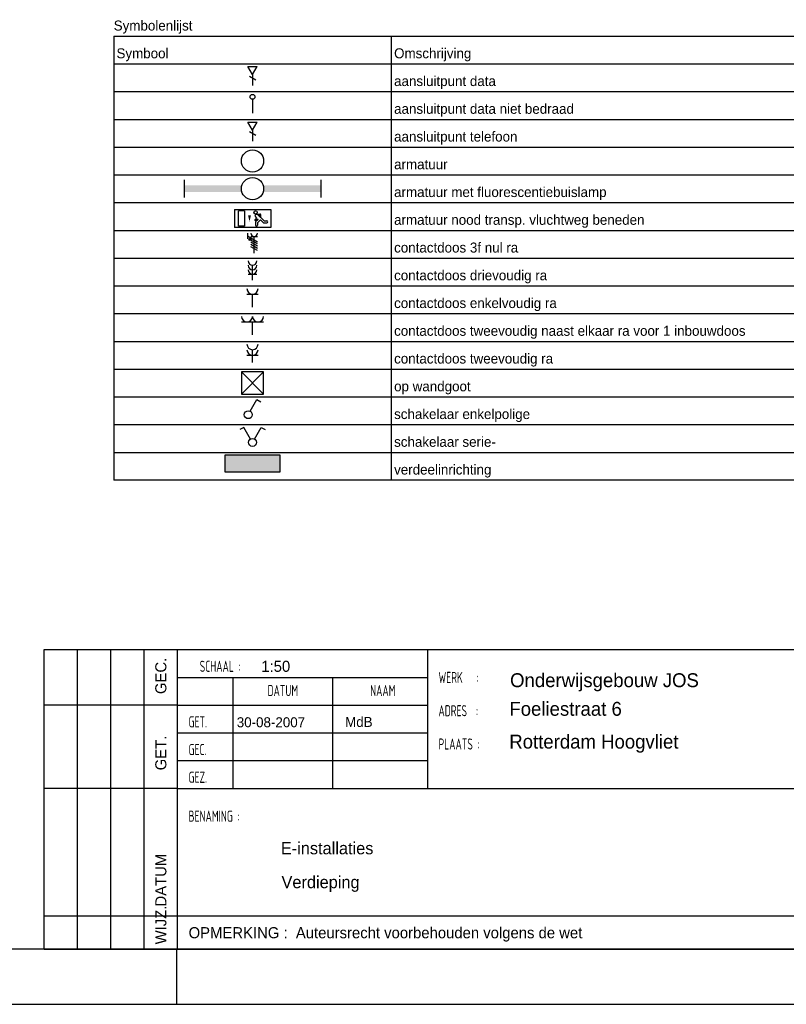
# Model space of a CAD drawing. Extents: x 1860 to 43910, y 0 to 29700.
# Tile 6 of 25: x 31994 to 38898, y 0 to 8870. Entities that reach past the tile are written whole.
import ezdxf
from ezdxf.enums import TextEntityAlignment as Align

# ---------------------------------------------------------------- set-up
doc = ezdxf.new("R2010")
doc.units = 0
doc.header["$LTSCALE"] = 50
doc.layers.get('0').update_dxf_attribs({"color": 8})
for name, color, linetype in [('00att025', 2, 'Continuous'), ('00att035', 3, 'Continuous'), ('00att050', 4, 'Continuous'), ('00kad025', 2, 'Continuous'), ('00kad070', 5, 'Continuous'), ('BL$2----', 7, 'Continuous'), ('BL$4----', 7, 'Continuous'), ('BL$9----', 1, 'Continuous'), ('EL$1----', 3, 'Continuous')]:
    doc.layers.add(name, color=color, linetype=linetype)
doc.styles.add('BURO-018', font='BUROFONT.shx', dxfattribs={"height": 90})
doc.styles.add('BURO-025', font='BUROFONT.shx', dxfattribs={"height": 125})
doc.styles.add('BURO-050', font='BUROFONT.shx', dxfattribs={"height": 250})
doc.styles.get("Standard").update_dxf_attribs({"font": 'ISOCP'})
doc.styles.add('STYLE2', font='isocp2.shx', dxfattribs={"width": 0.7})

# ---------------------------------------------------------------- blocks, each defined once
blk = doc.blocks.new('A1-HOR')
at = {"layer": '00kad025', "linetype": 'Continuous'}
for p, q in [((631, 0), (631, 10)), ((0, 0), (841, 0))]:
    blk.add_line(p, q, dxfattribs=at)
at = {"layer": '00kad070', "linetype": 'Continuous'}
blk.add_line((10, 10), (831, 10), dxfattribs=at)
blk = doc.blocks.new('STEMPEL GEERDIJK-NIEUW')
at = {"ltscale": 0.5}
for p, q in [((-233.9, 63.9), (-206.9, 63.9)), ((-233.9, 9.9), (-233.9, 63.9)), ((-227.9, 9.9), (-227.9, 63.9)), ((-221.9, 9.9), (-221.9, 63.9)), ((-215.9, 9.9), (-215.9, 63.9)), ((-209.9, 58.9), (-164.9, 58.9)), ((-199.9, 38.9), (-199.9, 58.9)), ((-181.9, 38.9), (-181.9, 58.9)), ((-209.9, 53.9), (-233.9, 53.9)), ((-209.9, 53.9), (-164.9, 53.9)), ((-209.9, 48.9), (-164.9, 48.9)), ((-209.9, 43.9), (-164.9, 43.9)), ((-209.9, 38.9), (-233.9, 38.9)), ((-84.9, 15.9), (-233.9, 15.9)), ((-209.9, 9.9), (-233.9, 9.9))]:
    blk.add_line(p, q, dxfattribs=at)
at = {"color": 5, "ltscale": 0.5}
for p, q in [((-209.9, 9.9), (-209.9, 63.9)), ((-209.9, 63.9), (-9.9, 63.9)), ((-164.9, 63.9), (-164.9, 38.9)), ((-209.9, 38.9), (-9.9, 38.9)), ((-9.9, 9.9), (-209.9, 9.9))]:
    blk.add_line(p, q, dxfattribs=at)
at = {"color": 1, "ltscale": 0.5, "style": 'BURO-018'}
for s, p in [('GEC.', (-211.9, 55.9)), ('GET.', (-211.9, 42.16)), ('DATUM', (-211.9, 17.62)), ('WIJZ.', (-211.9, 10.8))]:
    blk.add_text(s, height=2, rotation=90, dxfattribs=at).set_placement(p)
at = {"ltscale": 0.5, "style": 'STYLE2', "width": 0.7}
for s, p in [('SCHAAL :', (-205.9, 59.9)), ('WERK   :', (-162.9, 57.9)), ('ADRES  :', (-162.9, 51.9)), ('GET.', (-207.9, 49.9)), ('PLAATS :', (-162.9, 45.9)), ('GEC.', (-207.9, 44.9)), ('GEZ.', (-207.9, 39.9)), ('BENAMING :', (-207.9, 32.9))]:
    blk.add_text(s, height=2, dxfattribs=at).set_placement(p)
for s, p in [('DATUM', (-190.92, 56.53)), ('NAAM', (-172.92, 56.53))]:
    blk.add_text(s, height=2, dxfattribs=at).set_placement(p, align=Align.MIDDLE)
at = {"color": 1, "ltscale": 0.5, "style": 'BURO-018'}
blk.add_text('OPMERKING :  Auteursrecht voorbehouden volgens de wet', height=2, dxfattribs=at).set_placement((-207.9, 11.9))
for tag, p in [('DIVERSEN', (-68.9, 28.9)), ('AANTALBLAD', (-22.9, 28.9))]:
    blk.add_attdef(tag, p, '', height=2, dxfattribs=at)
at = {"layer": '00att025', "color": 1, "linetype": 'Continuous', "style": 'BURO-018'}
for tag, p in [('WZ_GOEDC', (-230.84, 55.44)), ('WZ_GOEDB', (-225.31, 55.03)), ('WZ_GOEDA', (-218.86, 55.44)), ('WZ_INITSC', (-230.84, 40.33)), ('WZ_INITSB', (-224.74, 40.33)), ('WZ_INITSA', (-218.86, 40.33)), ('WZ_DATUMC', (-230.84, 17.77)), ('WZ_DATUMB', (-224.74, 17.77)), ('WZ_DATUMA', (-218.86, 17.77)), ('WZ_CODEC', (-230.84, 10.75)), ('WZ_CODEB', (-224.74, 10.75)), ('WZ_CODEA', (-218.86, 10.75))]:
    blk.add_attdef(tag, text='', height=1.8, rotation=90, dxfattribs=at).set_placement(p, align=Align.MIDDLE_LEFT)
at = {"layer": '00att025', "color": 1, "linetype": 'Continuous'}
for tag, p, height, style in [('TKSCHAAL', (-194.8, 59.9), 2, 'BURO-018'), ('PRDATUM', (-199.22, 49.92), 1.8, 'BURO-018'), ('PRPRLEID', (-179.44, 45.41), 1.8, 'BURO-018'), ('PROPDRGVR1', (-191.43, 32.85), 2.2, 'BURO-025'), ('TK1OMSCHR', (-191.29, 27.03), 2.2, 'BURO-025'), ('TK2OMSCHR', (-191.17, 20.92), 2.2, 'BURO-025'), ('TKFILE', (-63.11, 11.29), 2, 'BURO-018')]:
    blk.add_attdef(tag, p, '', height=height, dxfattribs=dict(at, style=style))
at = {"layer": '00att025', "color": 2, "linetype": 'Continuous'}
for tag, p, height, style in [('PRVRIJ5', (-150.13, 51.99), 2.5, 'BURO-025'), ('PRVRIJ6', (-150.14, 46.08), 2.5, 'BURO-025'), ('PRNUMMER', (-70.45, 33.85), 3.5, 'BURO-050'), ('TKFORMAAT', (-82.53, 17.51), 4, 'BURO-025')]:
    blk.add_attdef(tag, p, '', height=height, dxfattribs=dict(at, style=style))
at = {"layer": '00att025', "color": 1, "linetype": 'Continuous', "style": 'BURO-018'}
blk.add_attdef('TKINIT', text='', height=1.8, dxfattribs=at).set_placement((-179.71, 50.88), align=Align.MIDDLE_LEFT)
at = {"layer": '00att025', "color": 3, "linetype": 'Continuous', "ltscale": 25, "style": 'BURO-025'}
blk.add_attdef('TKFASE', text='', height=4, dxfattribs=at).set_placement((-71.4, 19.48), align=Align.MIDDLE_LEFT)
at = {"layer": '00att035', "color": 2, "linetype": 'Continuous', "style": 'BURO-025'}
blk.add_attdef('PROMSCHR', (-150, 57.15), '', height=2.5, dxfattribs=at)
at = {"layer": '00att050', "color": 2, "linetype": 'Continuous', "style": 'BURO-025'}
blk.add_attdef('TKTEKNR', text='', height=4, dxfattribs=at).set_placement((-19.64, 19.6), align=Align.MIDDLE_LEFT)
blk = doc.blocks.new('RENVOY1')
at = {"layer": 'BL$9----', "linetype": 'Continuous'}
for p, q in [((0, 5), (150, 5)), ((50, 5), (50, -75))]:
    blk.add_line(p, q, dxfattribs=at)
at = {"layer": 'BL$9----'}
for p, q in [((0, 5), (0, -75)), ((150, -75), (150, 5)), ((0, 0), (150, 0)), ((0, -5), (150, -5)), ((0, -10), (150, -10)), ((0, -15), (150, -15)), ((0, -20), (150, -20)), ((0, -25), (150, -25)), ((0, -30), (150, -30)), ((0, -35), (150, -35)), ((0, -40), (150, -40)), ((0, -45), (150, -45)), ((0, -50), (150, -50)), ((0, -55), (150, -55)), ((0, -60), (150, -60)), ((0, -65), (150, -65)), ((0, -70), (150, -70)), ((150, -75), (0, -75))]:
    blk.add_line(p, q, dxfattribs=at)
at = {"layer": 'BL$9----', "color": 1, "flags": 8}
for tag, p in [('TITEL', (0, 6)), ('KOLOM1', (0.5, 1)), ('KOLOM2', (50.5, 1))]:
    blk.add_attdef(tag, p, '', height=2.5, dxfattribs=at)
blk = doc.blocks.new('RENVOY1ROW')
at = {"layer": 'BL$9----', "color": 1, "flags": 8}
for p in [(0.5, 1), (50.5, 1)]:
    blk.add_attdef('TITEL', p, '', height=2.5, dxfattribs=at)
blk = doc.blocks.new('E00152')
at = {"color": 0, "linetype": 'Continuous'}
for p, q in [((-1.44, 7), (1.44, 7)), ((0, 4.5), (-1.44, 7)), ((0, 4.5), (1.44, 7)), ((-1, 4), (1, 2.85)), ((0, 4.5), (0, 1))]:
    blk.add_line(p, q, dxfattribs=at)
at = {"color": 7, "style": 'BURO-018'}
for tag, p in [('E_COMMENT1', (0, 12)), ('E_DCOM1', (0, 9))]:
    blk.add_attdef(tag, text='', height=1.8, dxfattribs=at).set_placement(p, align=Align.MIDDLE)
at = {"color": 0, "style": 'BURO-018'}
blk.add_attdef('E_TEXT1', text='', height=1.8, dxfattribs=at).set_placement((2.5, 6), align=Align.MIDDLE)
at = {"color": 0, "linetype": 'Continuous', "style": 'BURO-018', "flags": 1}
blk.add_attdef('E_MATCODE', text='', height=1.8, dxfattribs=at).set_placement((0, 0), align=Align.MIDDLE)
blk = doc.blocks.new('E00139')
at = {"color": 0, "linetype": 'Continuous'}
blk.add_line((0, 5.25), (0, 1), dxfattribs=at)
blk.add_circle((0, 6), 0.75, dxfattribs=at)
at = {"color": 7, "style": 'BURO-018'}
for tag, p in [('E_COMMENT1', (0, 12)), ('E_DCOM1', (0, 9))]:
    blk.add_attdef(tag, text='', height=1.8, dxfattribs=at).set_placement(p, align=Align.MIDDLE)
at = {"color": 0, "style": 'BURO-018'}
blk.add_attdef('E_TEXT1', text='', height=1.8, dxfattribs=at).set_placement((2.5, 6), align=Align.MIDDLE)
at = {"color": 0, "linetype": 'Continuous', "style": 'BURO-018', "flags": 1}
blk.add_attdef('E_MATCODE', text='', height=1.8, dxfattribs=at).set_placement((0, 0), align=Align.MIDDLE)
blk = doc.blocks.new('E00154')
at = {"color": 0, "linetype": 'Continuous'}
for p, q in [((-1.44, 7), (1.44, 7)), ((0, 4.5), (-1.44, 7)), ((0, 4.5), (1.44, 7)), ((-1, 4), (1, 2.85)), ((0, 4.5), (0, 1))]:
    blk.add_line(p, q, dxfattribs=at)
at = {"color": 7, "style": 'BURO-018'}
for tag, p in [('E_COMMENT1', (0, 12)), ('E_TEL1', (0, 9))]:
    blk.add_attdef(tag, text='', height=1.8, dxfattribs=at).set_placement(p, align=Align.MIDDLE)
at = {"color": 0, "style": 'BURO-018'}
blk.add_attdef('E_TEXT1', text='', height=1.8, dxfattribs=at).set_placement((2.5, 6), align=Align.MIDDLE)
at = {"color": 0, "linetype": 'Continuous', "style": 'BURO-018', "flags": 1}
blk.add_attdef('E_MATCODE', text='', height=1.8, dxfattribs=at).set_placement((0, 0), align=Align.MIDDLE)
blk = doc.blocks.new('1115B3A')
at = {"color": 0, "linetype": 'Continuous'}
blk.add_circle((0, 0), 2.5, dxfattribs=at)
at = {"color": 0, "linetype": 'Continuous', "style": 'BURO-018'}
for tag, p in [('E_GROEP', (0, 5)), ('E_GKAST', (0, 5)), ('E_ARMCODE', (0, 0)), ('E_SLET', (4.5, -1))]:
    blk.add_attdef(tag, text='', height=1.8, dxfattribs=at).set_placement(p, align=Align.MIDDLE)
blk = doc.blocks.new('1115B61540')
at = {"color": 0}
for p, q in [((-15.4, 2), (-15.4, -2)), ((15.4, 2), (15.4, -2))]:
    blk.add_line(p, q, dxfattribs=at)
at = {"color": 0, "linetype": 'Continuous'}
blk.add_circle((0, 0), 2.5, dxfattribs=at)
at = {"color": 0}
for points in [[(-2.5, 0.75), (-15.4, 0.75), (-2.5, -0.75), (-15.4, -0.75)], [(2.5, 0.75), (15.4, 0.75), (2.5, -0.75), (15.4, -0.75)]]:
    blk.add_solid(points, dxfattribs=at)
at = {"color": 0, "linetype": 'Continuous', "style": 'BURO-018'}
for tag, p in [('E_GROEP', (0, 5)), ('E_GKAST', (0, 5)), ('E_ARMCODE', (0, 0)), ('E_SLET', (4.5, -3))]:
    blk.add_attdef(tag, text='', height=1.8, dxfattribs=at).set_placement(p, align=Align.MIDDLE)
blk = doc.blocks.new('1115C2J')
at = {"color": 0, "linetype": 'Continuous'}
for p, q in [((-4.5, 5.5), (4.5, 5.5)), ((-4.5, 1), (-4.5, 5.5)), ((-1.24, 4.31), (-1.24, 4.91)), ((-0.76, 4.11), (-0.76, 4.91)), ((2, 5.15), (3.5, 5.15)), ((2, 1.35), (2, 5.15)), ((3.5, 5.15), (3.5, 1.35)), ((4.5, 1), (4.5, 5.5)), ((-2.68, 4.35), (-3.52, 4.35)), ((-2.88, 3.87), (-3.52, 3.87)), ((-1.27, 2.26), (-2.88, 3.87)), ((-1.94, 3.61), (-2.68, 4.35)), ((-1.94, 2.93), (-2.04, 2.83)), ((-2.04, 2.83), (-2.04, 2.34)), ((-1.24, 4.31), (-1.94, 3.61)), ((-1.71, 2.7), (-1.72, 2.7)), ((-1.72, 2.7), (-1.72, 2.46)), ((-1.47, 2.46), (-1.72, 2.46)), ((-1.37, 3.5), (-0.76, 4.11)), ((-1.23, 3.35), (-1.37, 3.5)), ((-0.87, 3.71), (-1.23, 3.35)), ((-0.65, 3.49), (-1.01, 3.13)), ((-0.71, 2.83), (-1.01, 3.13)), ((4.5, 1), (-4.5, 1)), ((-0.99, 2.14), (-1.84, 2.14)), ((2, 1.35), (3.5, 1.35))]:
    blk.add_line(p, q, dxfattribs=at)
blk.add_lwpolyline([(0.75, 4, 0, 0.7, 0), (0.75, 2.5, 0.7, 0.7, 0)], format="xyseb", dxfattribs=at)
blk.add_circle((-0.76, 1.75), 0.4, dxfattribs=at)
for centre, radius, start, end in [((-1, 4.91), 0.24, 0, 180), ((-3.52, 4.11), 0.24, 90, 270), ((-0.99, 2.54), 0.4, 225, 45), ((-0.76, 3.6), 0.16, 315, 135), ((-1.84, 2.34), 0.2, 180, 270)]:
    blk.add_arc(centre, radius, start, end, dxfattribs=at)
at = {"color": 0, "linetype": 'Continuous', "style": 'BURO-018'}
for tag, p in [('E_ARMCODE', (0, 12.16)), ('E_GKAST', (0, 12.17)), ('E_GROEP', (0, 8))]:
    blk.add_attdef(tag, text='', height=1.8, dxfattribs=at).set_placement(p, align=Align.MIDDLE)
blk = doc.blocks.new('111304D')
at = {"color": 0, "linetype": 'Continuous'}
for p, q in [((-3, 9.98), (-3, 7.48)), ((-3, 8.73), (1.5, 6.13)), ((-1.5, 8.5), (1.5, 8.5)), ((1.5, 5.13), (-1.5, 6.87)), ((1.5, 4.13), (-1.5, 5.87)), ((1.5, 3.13), (-1.5, 4.87)), ((0, 1), (0, 8.5)), ((1.5, 2.13), (-1.5, 3.87))]:
    blk.add_line(p, q, dxfattribs=at)
at = {"color": 0, "linetype": 'Continuous', "const_width": 0.5}
blk.add_lwpolyline([(-1.68, 7.12, 1), (-2.18, 7.12, 1)], format="xyb", close=True, dxfattribs=at)
at = {"color": 0, "linetype": 'Continuous'}
blk.add_circle((-1.93, 7.12), 0.5, dxfattribs=at)
blk.add_arc((0, 10), 1.5, 180, 0, dxfattribs=at)
at = {"color": 0, "linetype": 'Continuous', "style": 'BURO-018'}
for tag in ['E_GROEP', 'E_GKAST']:
    blk.add_attdef(tag, text='', height=1.8, dxfattribs=at).set_placement((0, 12.5), align=Align.MIDDLE)
at = {"color": 0, "linetype": 'Continuous', "style": 'BURO-018', "flags": 1}
for tag, p in [('E_VERMCODE', (13, 12.5)), ('E_MATCODE', (0, 0))]:
    blk.add_attdef(tag, text='', height=1.8, dxfattribs=at).set_placement(p, align=Align.MIDDLE)
blk = doc.blocks.new('111304B')
at = {"color": 0, "linetype": 'Continuous'}
for p, q in [((0, 1), (0, 6)), ((-1.5, 3), (1.5, 3))]:
    blk.add_line(p, q, dxfattribs=at)
for centre in [(0, 7.5), (0, 6), (0, 4.5)]:
    blk.add_arc(centre, 1.5, 180, 0, dxfattribs=at)
at = {"color": 0, "linetype": 'Continuous', "style": 'BURO-018'}
for tag in ['E_GROEP', 'E_GKAST']:
    blk.add_attdef(tag, text='', height=1.8, dxfattribs=at).set_placement((0, 10), align=Align.MIDDLE)
at = {"color": 0, "linetype": 'Continuous', "style": 'BURO-018', "flags": 1}
for tag, p in [('E_VERMCODE', (13, 10)), ('E_MATCODE', (0, 0))]:
    blk.add_attdef(tag, text='', height=1.8, dxfattribs=at).set_placement(p, align=Align.MIDDLE)
blk = doc.blocks.new('111304')
at = {"color": 0, "linetype": 'Continuous'}
for p, q in [((-1.5, 4.5), (1.5, 4.5)), ((0, 1), (0, 4.5))]:
    blk.add_line(p, q, dxfattribs=at)
blk.add_arc((0, 6), 1.5, 180, 0, dxfattribs=at)
at = {"color": 0, "linetype": 'Continuous', "style": 'BURO-018'}
for tag in ['E_GROEP', 'E_GKAST']:
    blk.add_attdef(tag, text='', height=1.8, dxfattribs=at).set_placement((0, 8.5), align=Align.MIDDLE)
at = {"color": 0, "linetype": 'Continuous', "style": 'BURO-018', "flags": 1}
for tag, p in [('E_VERMCODE', (13, 8.5)), ('E_MATCODE', (0, 0))]:
    blk.add_attdef(tag, text='', height=1.8, dxfattribs=at).set_placement(p, align=Align.MIDDLE)
blk = doc.blocks.new('E00125')
at = {"color": 0, "linetype": 'Continuous'}
for p, q in [((-3, 4.5), (3, 4.5)), ((0, 1), (0, 4.5))]:
    blk.add_line(p, q, dxfattribs=at)
for centre in [(-1.5, 6), (1.5, 6)]:
    blk.add_arc(centre, 1.5, 180, 0, dxfattribs=at)
at = {"color": 0, "linetype": 'Continuous', "style": 'BURO-018'}
for tag in ['E_GROEP', 'E_GKAST']:
    blk.add_attdef(tag, text='', height=1.8, dxfattribs=at).set_placement((0, 8.5), align=Align.MIDDLE)
at = {"color": 0, "linetype": 'Continuous', "style": 'BURO-018', "flags": 1}
for tag, p in [('E_VERMCODE', (13, 8.5)), ('E_MATCODE', (0, 0))]:
    blk.add_attdef(tag, text='', height=1.8, dxfattribs=at).set_placement(p, align=Align.MIDDLE)
blk = doc.blocks.new('111304A')
at = {"color": 0, "linetype": 'Continuous'}
for p, q in [((-1.5, 3), (1.5, 3)), ((0, 1), (0, 4.5))]:
    blk.add_line(p, q, dxfattribs=at)
for centre in [(0, 6), (0, 4.5)]:
    blk.add_arc(centre, 1.5, 180, 0, dxfattribs=at)
at = {"color": 0, "linetype": 'Continuous', "style": 'BURO-018'}
for tag in ['E_GROEP', 'E_GKAST']:
    blk.add_attdef(tag, text='', height=1.8, dxfattribs=at).set_placement((0, 8.5), align=Align.MIDDLE)
at = {"color": 0, "linetype": 'Continuous', "style": 'BURO-018', "flags": 1}
for tag, p in [('E_VERMCODE', (13, 8.5)), ('E_MATCODE', (0, 0))]:
    blk.add_attdef(tag, text='', height=1.8, dxfattribs=at).set_placement(p, align=Align.MIDDLE)
blk = doc.blocks.new('E00112')
at = {"color": 0, "linetype": 'Continuous'}
for p, q in [((0, 1), (-1, 1)), ((-1, 1), (-1, 0)), ((-1, 0), (0, 1)), ((-1, 1), (0, 0)), ((0, 0), (0, 1)), ((-1, 0), (0, 0))]:
    blk.add_line(p, q, dxfattribs=at)
blk = doc.blocks.new('1114A1')
at = {"color": 0, "linetype": 'Continuous'}
for p, q in [((0.62, 3.33), (2.74, 7)), ((2.74, 7), (3.95, 6.3))]:
    blk.add_line(p, q, dxfattribs=at)
blk.add_circle((0, 2.25), 1.25, dxfattribs=at)
at = {"color": 0, "linetype": 'Continuous', "style": 'BURO-018'}
for tag, p in [('E_SLET1', (3.36, 9)), ('E_GKAST', (11.61, 4.38)), ('E_GROEP', (11.61, 1.38))]:
    blk.add_attdef(tag, text='', height=1.8, dxfattribs=at).set_placement(p, align=Align.MIDDLE)
at = {"color": 0, "linetype": 'Continuous', "style": 'BURO-018', "flags": 1}
blk.add_attdef('E_MATCODE', text='', height=1.8, dxfattribs=at).set_placement((0, 0), align=Align.MIDDLE)
blk = doc.blocks.new('111405')
at = {"color": 0, "linetype": 'Continuous'}
for p, q in [((-2.74, 7), (-3.95, 6.3)), ((-0.62, 3.33), (-2.74, 7)), ((0.62, 3.33), (2.74, 7)), ((2.74, 7), (3.95, 6.3))]:
    blk.add_line(p, q, dxfattribs=at)
blk.add_circle((0, 2.25), 1.25, dxfattribs=at)
at = {"color": 0, "linetype": 'Continuous', "style": 'BURO-018'}
for tag, p in [('E_SLET1', (-3.42, 9)), ('E_SLET2', (3.42, 9)), ('E_GKAST', (11.61, 4.38)), ('E_GROEP', (11.61, 1.38))]:
    blk.add_attdef(tag, text='', height=1.8, dxfattribs=at).set_placement(p, align=Align.MIDDLE)
at = {"color": 0, "linetype": 'Continuous', "style": 'BURO-018', "flags": 1}
blk.add_attdef('E_MATCODE', text='', height=1.8, dxfattribs=at).set_placement((0, 0), align=Align.MIDDLE)
blk = doc.blocks.new('1116A4C')
at = {"color": 0, "linetype": 'Continuous'}
for p, q in [((-5, 4), (-5, 1)), ((5, 4), (-5, 4)), ((5, 1), (5, 4)), ((-5, 1), (5, 1))]:
    blk.add_line(p, q, dxfattribs=at)
blk.add_solid([(-5, 4), (-5, 1), (5, 4), (5, 1)], dxfattribs=at)
at = {"color": 0, "linetype": 'Continuous', "style": 'BURO-018'}
for tag, p in [('E_GKAST', (0, 12)), ('E_GROEP', (0, 9)), ('E_KAST', (0, 6))]:
    blk.add_attdef(tag, text='', height=1.8, dxfattribs=at).set_placement(p, align=Align.MIDDLE)
at = {"color": 0, "linetype": 'Continuous', "style": 'BURO-018', "flags": 1}
blk.add_attdef('E_MATCODE', text='', height=1.8, dxfattribs=at).set_placement((0, 0), align=Align.MIDDLE)

msp = doc.modelspace()

# ---------------------------------------------------------------- block references
at = {"layer": 'BL$2----', "xscale": 50, "yscale": 50}
msp.add_blockref('A1-HOR', (1860.2, 0), dxfattribs=at)
at = {"layer": 'BL$4----'}
ref = msp.add_blockref('STEMPEL GEERDIJK-NIEUW', (43910.2, 0), dxfattribs=dict(at, xscale=50, yscale=50))
ref.add_attrib('PROMSCHR', 'Onderwijsgebouw JOS', (36410.3, 2857.3), dxfattribs={"layer": '00att035', "color": 2, "linetype": 'Continuous', "height": 125, "style": 'BURO-025'})
ref.add_attrib('TK2OMSCHR', 'Verdieping', (34351.8, 1045.9), dxfattribs={"layer": '00att025', "color": 1, "linetype": 'Continuous', "height": 110, "style": 'BURO-025'})
ref.add_attrib('TK1OMSCHR', 'E-installaties', (34345.9, 1351.3), dxfattribs={"layer": '00att025', "color": 1, "linetype": 'Continuous', "height": 110, "style": 'BURO-025'})
ref.add_attrib('PRVRIJ5', 'Foeliestraat 6', (36403.8, 2599.5), dxfattribs={"layer": '00att025', "color": 2, "linetype": 'Continuous', "height": 125, "style": 'BURO-025'})
ref.add_attrib('PRVRIJ6', 'Rotterdam Hoogvliet', (36403.1, 2304.1), dxfattribs={"layer": '00att025', "color": 2, "linetype": 'Continuous', "height": 125, "style": 'BURO-025'})
ref.add_attrib('PRDATUM', '30-08-2007', (33949, 2495.9), dxfattribs={"layer": '00att025', "color": 1, "linetype": 'Continuous', "height": 90, "style": 'BURO-018'})
ref.add_attrib('TKSCHAAL', '1:50', (34170, 2995.1), dxfattribs={"layer": '00att025', "color": 1, "linetype": 'Continuous', "height": 100, "style": 'BURO-018'})
ref.add_attrib('TKINIT', 'MdB', dxfattribs={"layer": '00att025', "color": 1, "linetype": 'Continuous', "height": 90, "style": 'BURO-018'}).set_placement((34924.7, 2543.9), align=Align.MIDDLE_LEFT)
at = {"layer": 'BL$9----', "color": 1}
ref = msp.add_blockref('RENVOY1', (32840.9, 8472.5), dxfattribs=dict(at, xscale=50, yscale=50, zscale=50))
ref.add_attrib('TITEL', 'Symbolenlijst', (32840.9, 8772.5), dxfattribs={"color": 1, "height": 90, "style": 'BURO-018'})
ref.add_attrib('KOLOM1', 'Symbool', (32865.9, 8522.5), dxfattribs={"color": 1, "height": 90, "style": 'BURO-018'})
ref.add_attrib('KOLOM2', 'Omschrijving', (35365.9, 8522.5), dxfattribs={"color": 1, "height": 90, "style": 'BURO-018'})
ref = msp.add_blockref('RENVOY1ROW', (32840.9, 8222.5), dxfattribs=dict(at, xscale=50, yscale=50))
ref.add_attrib('KOLOM2', 'aansluitpunt data', (35365.9, 8272.5), dxfattribs={"color": 1, "height": 90, "style": 'BURO-018'})
ref = msp.add_blockref('RENVOY1ROW', (32840.9, 7972.5), dxfattribs=dict(at, xscale=50, yscale=50))
ref.add_attrib('KOLOM2', 'aansluitpunt data niet bedraad', (35365.9, 8022.5), dxfattribs={"color": 1, "height": 90, "style": 'BURO-018'})
ref = msp.add_blockref('RENVOY1ROW', (32840.9, 7722.5), dxfattribs=dict(at, xscale=50, yscale=50))
ref.add_attrib('KOLOM2', 'aansluitpunt telefoon', (35365.9, 7772.5), dxfattribs={"color": 1, "height": 90, "style": 'BURO-018'})
ref = msp.add_blockref('RENVOY1ROW', (32840.9, 7472.5), dxfattribs=dict(at, xscale=50, yscale=50))
ref.add_attrib('KOLOM2', 'armatuur', (35365.9, 7522.5), dxfattribs={"color": 1, "height": 90, "style": 'BURO-018'})
ref = msp.add_blockref('RENVOY1ROW', (32840.9, 7222.5), dxfattribs=dict(at, xscale=50, yscale=50))
ref.add_attrib('KOLOM2', 'armatuur met fluorescentiebuislamp', (35365.9, 7272.5), dxfattribs={"color": 1, "height": 90, "style": 'BURO-018'})
ref = msp.add_blockref('RENVOY1ROW', (32840.9, 6972.5), dxfattribs=dict(at, xscale=50, yscale=50))
ref.add_attrib('KOLOM2', 'armatuur nood transp. vluchtweg beneden', (35365.9, 7022.5), dxfattribs={"color": 1, "height": 90, "style": 'BURO-018'})
ref = msp.add_blockref('RENVOY1ROW', (32840.9, 6722.5), dxfattribs=dict(at, xscale=50, yscale=50))
ref.add_attrib('KOLOM2', 'contactdoos 3f nul ra', (35365.9, 6772.5), dxfattribs={"color": 1, "height": 90, "style": 'BURO-018'})
ref = msp.add_blockref('RENVOY1ROW', (32840.9, 6472.5), dxfattribs=dict(at, xscale=50, yscale=50))
ref.add_attrib('KOLOM2', 'contactdoos drievoudig ra', (35365.9, 6522.5), dxfattribs={"color": 1, "height": 90, "style": 'BURO-018'})
ref = msp.add_blockref('RENVOY1ROW', (32840.9, 6222.5), dxfattribs=dict(at, xscale=50, yscale=50))
ref.add_attrib('KOLOM2', 'contactdoos enkelvoudig ra', (35365.9, 6272.5), dxfattribs={"color": 1, "height": 90, "style": 'BURO-018'})
ref = msp.add_blockref('RENVOY1ROW', (32840.9, 5972.5), dxfattribs=dict(at, xscale=50, yscale=50))
ref.add_attrib('KOLOM2', 'contactdoos tweevoudig naast elkaar ra voor 1 inbouwdoos', (35365.9, 6022.5), dxfattribs={"color": 1, "height": 90, "style": 'BURO-018'})
ref = msp.add_blockref('RENVOY1ROW', (32840.9, 5722.5), dxfattribs=dict(at, xscale=50, yscale=50))
ref.add_attrib('KOLOM2', 'contactdoos tweevoudig ra', (35365.9, 5772.5), dxfattribs={"color": 1, "height": 90, "style": 'BURO-018'})
ref = msp.add_blockref('RENVOY1ROW', (32840.9, 5472.5), dxfattribs=dict(at, xscale=50, yscale=50))
ref.add_attrib('KOLOM2', 'op wandgoot', (35365.9, 5522.5), dxfattribs={"color": 1, "height": 90, "style": 'BURO-018'})
ref = msp.add_blockref('RENVOY1ROW', (32840.9, 5222.5), dxfattribs=dict(at, xscale=50, yscale=50))
ref.add_attrib('KOLOM2', 'schakelaar enkelpolige', (35365.9, 5272.5), dxfattribs={"color": 1, "height": 90, "style": 'BURO-018'})
ref = msp.add_blockref('RENVOY1ROW', (32840.9, 4972.5), dxfattribs=dict(at, xscale=50, yscale=50))
ref.add_attrib('KOLOM2', 'schakelaar serie-', (35365.9, 5022.5), dxfattribs={"color": 1, "height": 90, "style": 'BURO-018'})
ref = msp.add_blockref('RENVOY1ROW', (32840.9, 4722.5), dxfattribs=dict(at, xscale=50, yscale=50))
ref.add_attrib('KOLOM2', 'verdeelinrichting', (35365.9, 4772.5), dxfattribs={"color": 1, "height": 90, "style": 'BURO-018'})
at = {"layer": 'EL$1----', "color": 1}
for name, p, xscale, yscale in [('E00152', (34090.9, 8247.5), 28.57142857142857, 28.57142857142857), ('E00139', (34090.9, 7997.5), 29.62962962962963, 29.62962962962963), ('E00154', (34090.9, 7747.5), 28.57142857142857, 28.57142857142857), ('1115B3A', (34090.9, 7597.5), 40, 40), ('1115B61540', (34090.9, 7347.5), 40, 40), ('111304D', (34105.9, 6747.5), 20, 20), ('111304B', (34090.9, 6497.5), 26.66666666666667, 26.66666666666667), ('111304', (34090.9, 6247.5), 33.33333333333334, 33.33333333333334), ('E00125', (34090.9, 5997.5), 33.33333333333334, 33.33333333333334), ('111304A', (34090.9, 5747.5), 33.33333333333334, 33.33333333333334), ('E00112', (34190.9, 5497.5), 200, 200), ('1114A1', (34052.3, 5247.5), 28.57142857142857, 28.57142857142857), ('111405', (34090.9, 4997.5), 28.57142857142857, 28.57142857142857), ('1116A4C', (34090.9, 4747.5), 50, 50)]:
    msp.add_blockref(name, p, dxfattribs=dict(at, xscale=xscale, yscale=yscale))
at = {"layer": 'EL$1----', "color": 1, "xscale": 36.36363636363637, "yscale": 36.36363636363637, "rotation": 180}
msp.add_blockref('1115C2J', (34090.9, 7197.5), dxfattribs=at)

doc.saveas('drawing.dxf')
